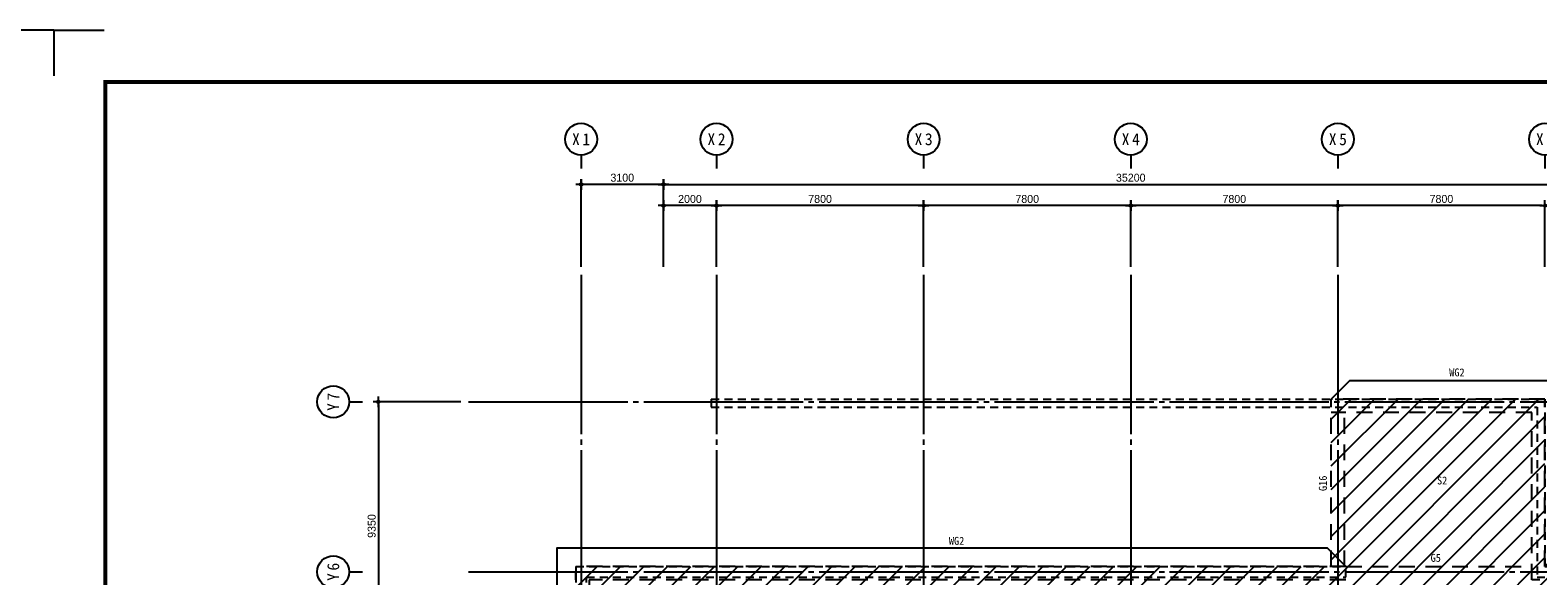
# Model space of a CAD drawing. Header units: millimetres. Extents: x 3445018 to 4174071, y -6064565 to -5122887.
# Tile 54 of 192: x 3836785 to 3893565, y -5728295 to -5707754. Entities that reach past the tile are written whole.
import ezdxf
from ezdxf.enums import TextEntityAlignment as Align

# ---------------------------------------------------------------- set-up
doc = ezdxf.new("R2010")
doc.units = ezdxf.units.MM
doc.header["$MEASUREMENT"] = 0
doc.linetypes.add('CEN', pattern=[66, 60, -2, 2, -2])
doc.linetypes.add('HID', pattern=[5, 3, -2])
doc.layers.get('0').update_dxf_attribs({"linetype": 'CONTINUOUS'})
doc.layers.get('DEFPOINTS').update_dxf_attribs({"linetype": 'CONTINUOUS'})
for name, color, linetype in [('3', 3, 'CONTINUOUS'), ('A_GE_FORM', 7, 'CONTINUOUS'), ('CEN', 13, 'CEN'), ('DI', 1, 'CONTINUOUS'), ('DIM', 7, 'CONTINUOUS'), ('HAT', 8, 'CONTINUOUS'), ('HI', 4, 'HID'), ('HI-G', 6, 'HID'), ('HI-WG', 6, 'HID'), ('SY', 1, 'CONTINUOUS'), ('TE1-G', 3, 'CONTINUOUS'), ('TE1-S', 5, 'CONTINUOUS')]:
    doc.layers.add(name, color=color, linetype=linetype)
doc.styles.add('GHS', font='txt')
doc.styles.add('HY울릉도 L', font='txt')
doc.styles.add('SDP-S', font='txt')
doc.styles.add('돋움체', font='txt')
doc.dimstyles.new('SMDI-3', dxfattribs={"dimtxt": 3, "dimasz": 1, "dimexe": 2, "dimexo": 3, "dimgap": 1, "dimtad": 1, "dimdsep": 46, "dimtxsty": 'HY울릉도 L', "dimblk": 'Z_DOT', "dimcen": 2.5, "dimdle": 1.5, "dimclrd": 1, "dimclre": 1, "dimclrt": 2, "dimadec": 0, "dimazin": 0, "dimtfac": 1, "dimtix": 1, "dimtmove": 2, "dimatfit": 3, "dimldrblk": 'Z_DOT', "dimfxl": 2, "dimtvp": 1, "dimtolj": 1, "dimtzin": 0, "dimarcsym": 0})

# ---------------------------------------------------------------- blocks, each defined once
blk = doc.blocks.new('B1F구초평면도')
at = {"layer": 'HI', "ltscale": 100}
for p, q in [((877833, -3319510), (877833, -3319110)), ((862033, -3331110), (862033, -3336610)), ((862233, -3331110), (862233, -3336610)), ((870883, -3331110), (870883, -3331200)), ((870883, -3331200), (871083, -3331200)), ((871083, -3331110), (871083, -3331200)), ((871473, -3331110), (871473, -3330810)), ((872493, -3331110), (872493, -3330810)), ((873283, -3331110), (873283, -3333210)), ((873483, -3331110), (873483, -3333210)), ((875173, -3331110), (875173, -3330810)), ((876193, -3331110), (876193, -3330810)), ((877083, -3331110), (877083, -3333210)), ((877283, -3331110), (877283, -3336610)), ((877773, -3330810), (877773, -3331110)), ((878543, -3330810), (878543, -3331110)), ((864633, -3331710), (864833, -3331710)), ((870883, -3332220), (870883, -3336610)), ((870883, -3332220), (871083, -3332220)), ((871083, -3332220), (871083, -3333210)), ((860533, -3333300), (860833, -3333300)), ((864833, -3333010), (864633, -3333010)), ((871083, -3333210), (873283, -3333210)), ((871083, -3333410), (871083, -3336610)), ((871083, -3333410), (874383, -3333410)), ((873483, -3333210), (874933, -3333210)), ((874383, -3333410), (874383, -3336610)), ((874583, -3333410), (874583, -3336610)), ((874583, -3333410), (874933, -3333410)), ((874933, -3333210), (874933, -3333410)), ((876433, -3333210), (877083, -3333210)), ((876433, -3333210), (876433, -3333410)), ((876433, -3333410), (877083, -3333410)), ((877083, -3333410), (877083, -3336610)), ((860533, -3334070), (860833, -3334070)), ((864633, -3334710), (864833, -3334710)), ((864833, -3336010), (864633, -3336010)), ((871573, -3336910), (871573, -3336610)), ((872343, -3336910), (872343, -3336610))]:
    blk.add_line(p, q, dxfattribs=at)
for points in [[(853933, -3312810), (885333, -3312810), (885333, -3319110)], [(853933, -3312810), (853933, -3313110)], [(853933, -3313110), (885033, -3313110), (885033, -3319510)], [(885333, -3319110), (890633, -3319110), (890633, -3348610), (848833, -3348610), (848833, -3319110), (877833, -3319110)], [(885033, -3319510), (890233, -3319510), (890233, -3348210), (849233, -3348210), (849233, -3319510), (877833, -3319510)], [(860533, -3333300), (860533, -3330810), (864833, -3330810), (864833, -3331710)], [(860833, -3333300), (860833, -3331110), (862033, -3331110)], [(862233, -3331110), (864633, -3331110), (864633, -3331710)], [(871573, -3336910), (868083, -3336910), (868083, -3330810), (871473, -3330810)], [(870883, -3336610), (868283, -3336610), (868283, -3331110), (870883, -3331110)], [(871083, -3331110), (871473, -3331110)], [(878543, -3330810), (878933, -3330810), (878933, -3336910), (872343, -3336910)], [(872493, -3330810), (875173, -3330810)], [(872493, -3331110), (873283, -3331110)], [(873483, -3331110), (875173, -3331110)], [(876193, -3330810), (877773, -3330810)], [(876193, -3331110), (877083, -3331110)], [(877283, -3331110), (877773, -3331110)], [(878543, -3331110), (878633, -3331110), (878633, -3336610), (877283, -3336610)], [(864633, -3333010), (864633, -3334710)], [(864833, -3333010), (864833, -3334710)], [(864833, -3336010), (864833, -3336910), (860533, -3336910), (860533, -3334070)], [(862033, -3336610), (860833, -3336610), (860833, -3334070)], [(864633, -3336010), (864633, -3336610), (862233, -3336610)], [(871573, -3336610), (871083, -3336610)], [(874383, -3336610), (872343, -3336610)], [(877083, -3336610), (874583, -3336610)]]:
    blk.add_lwpolyline(points, dxfattribs=at)
for points in [[(853833, -3324710), (854433, -3324710), (854433, -3323810), (853833, -3323810)], [(861633, -3324710), (862233, -3324710), (862233, -3323810), (861633, -3323810)], [(869433, -3324710), (870033, -3324710), (870033, -3323810), (869433, -3323810)], [(877233, -3324710), (877833, -3324710), (877833, -3323810), (877233, -3323810)], [(885033, -3324710), (885633, -3324710), (885633, -3323810), (885033, -3323810)], [(853733, -3330810), (853733, -3331310), (854433, -3331310), (854433, -3330810)], [(885733, -3330810), (885733, -3331310), (885033, -3331310), (885033, -3330810)], [(853733, -3336410), (853733, -3336910), (854433, -3336910), (854433, -3336410)], [(885733, -3336410), (885733, -3336910), (885033, -3336910), (885033, -3336410)], [(853833, -3343910), (854433, -3343910), (854433, -3343010), (853833, -3343010)], [(861633, -3343910), (862233, -3343910), (862233, -3343010), (861633, -3343010)], [(869433, -3343910), (870033, -3343910), (870033, -3343010), (869433, -3343010)], [(877233, -3343910), (877833, -3343910), (877833, -3343010), (877233, -3343010)], [(885033, -3343910), (885633, -3343910), (885633, -3343010), (885033, -3343010)]]:
    blk.add_lwpolyline(points, close=True, dxfattribs=at)
blk = doc.blocks.new('sheet _서영')
at = {"layer": 'A_GE_FORM'}
for p, q in [((-362689.99, -1058464.44), (-362689.99, -1058481.68)), ((-362689.99, -1058464.44), (-362689.99, -1058481.68)), ((-362689.99, -1058464.44), (-362670.99, -1058464.44)), ((-361848.99, -1058464.44), (-361867.99, -1058464.44)), ((-361848.99, -1058464.44), (-361848.99, -1058481.68))]:
    blk.add_line(p, q, dxfattribs=at)
at = {"layer": 'A_GE_FORM', "const_width": 1.5}
blk.add_lwpolyline([(-361868.49, -1059038.93), (-362670.49, -1059038.93), (-362670.49, -1058483.93), (-361868.49, -1058483.93)], close=True, dxfattribs=at)
blk = doc.blocks.new('Z_DOT')
at = {"layer": 'DIM', "color": 1, "ltscale": 3}
for p, q in [((-2, 0), (2, 0)), ((0, -2), (0, 2))]:
    blk.add_line(p, q, dxfattribs=at)
for radius in [0.5, 0.25]:
    blk.add_circle((0, 0), radius, dxfattribs=at)
blk = doc.blocks.new('*D336')
at = {"layer": 'DEFPOINTS', "color": 0, "ltscale": 3, "transparency": 16777216}
for p in [(3895834, -5713559), (3860634, -5716959), (3895834, -5716959)]:
    blk.add_point(p, dxfattribs=at)
at = {"layer": 'DIM', "color": 1, "lineweight": -2, "ltscale": 3, "transparency": 16777216}
for p, q in [((3860634, -5716659), (3860634, -5713359)), ((3860734, -5713559), (3895734, -5713559)), ((3895834, -5716659), (3895834, -5713359))]:
    blk.add_line(p, q, dxfattribs=at)
at = {"layer": 'DIM', "color": 1, "lineweight": -2, "ltscale": 3, "transparency": 16777216, "xscale": 100, "yscale": 100, "zscale": 100, "rotation": 180}
blk.add_blockref('Z_DOT', (3860634, -5713559), dxfattribs=at)
at = {"layer": 'DIM', "color": 1, "lineweight": -2, "ltscale": 3, "transparency": 16777216, "xscale": 100, "yscale": 100, "zscale": 100}
blk.add_blockref('Z_DOT', (3895834, -5713559), dxfattribs=at)
at = {"layer": 'DIM', "color": 2, "ltscale": 3, "transparency": 16777216, "insert": (3878234, -5713309), "char_height": 300, "attachment_point": 5, "style": 'SDP-S'}
blk.add_mtext('\\A1;35200', dxfattribs=at)
blk = doc.blocks.new('CCS111')
blk.add_line((0, 8), (0, 3))
blk.add_circle((0, 14), 6)
at = {"color": 3, "style": 'GHS'}
for tag, p in [('X', (-2.45, 14.02)), ('1', (1.44, 14.02))]:
    blk.add_attdef(tag, text='', height=4.5, dxfattribs=at).set_placement(p, align=Align.MIDDLE_CENTER)
blk = doc.blocks.new('*D338')
at = {"layer": 'DEFPOINTS', "color": 0, "ltscale": 3, "transparency": 16777216}
for p in [(3886034, -5714359), (3886034, -5716959), (3893834, -5716959)]:
    blk.add_point(p, dxfattribs=at)
at = {"layer": 'DIM', "color": 1, "lineweight": -2, "ltscale": 3, "transparency": 16777216}
for p, q in [((3886034, -5716659), (3886034, -5714159)), ((3893734, -5714359), (3886134, -5714359)), ((3893834, -5716659), (3893834, -5714159))]:
    blk.add_line(p, q, dxfattribs=at)
at = {"layer": 'DIM', "color": 1, "lineweight": -2, "ltscale": 3, "transparency": 16777216, "xscale": 100, "yscale": 100, "zscale": 100, "rotation": 180}
blk.add_blockref('Z_DOT', (3886034, -5714359), dxfattribs=at)
at = {"layer": 'DIM', "color": 1, "lineweight": -2, "ltscale": 3, "transparency": 16777216, "xscale": 100, "yscale": 100, "zscale": 100}
blk.add_blockref('Z_DOT', (3893834, -5714359), dxfattribs=at)
at = {"layer": 'DIM', "color": 2, "ltscale": 3, "transparency": 16777216, "insert": (3889934, -5714109), "char_height": 300, "attachment_point": 5, "style": 'SDP-S'}
blk.add_mtext('\\A1;7800', dxfattribs=at)
blk = doc.blocks.new('*D339')
at = {"layer": 'DEFPOINTS', "color": 0, "ltscale": 3, "transparency": 16777216}
for p in [(3878234, -5714359), (3878234, -5716959), (3886034, -5716959)]:
    blk.add_point(p, dxfattribs=at)
at = {"layer": 'DIM', "color": 1, "lineweight": -2, "ltscale": 3, "transparency": 16777216}
for p, q in [((3878234, -5716659), (3878234, -5714159)), ((3885934, -5714359), (3878334, -5714359)), ((3886034, -5716659), (3886034, -5714159))]:
    blk.add_line(p, q, dxfattribs=at)
at = {"layer": 'DIM', "color": 1, "lineweight": -2, "ltscale": 3, "transparency": 16777216, "xscale": 100, "yscale": 100, "zscale": 100, "rotation": 180}
blk.add_blockref('Z_DOT', (3878234, -5714359), dxfattribs=at)
at = {"layer": 'DIM', "color": 1, "lineweight": -2, "ltscale": 3, "transparency": 16777216, "xscale": 100, "yscale": 100, "zscale": 100}
blk.add_blockref('Z_DOT', (3886034, -5714359), dxfattribs=at)
at = {"layer": 'DIM', "color": 2, "ltscale": 3, "transparency": 16777216, "insert": (3882134, -5714109), "char_height": 300, "attachment_point": 5, "style": 'SDP-S'}
blk.add_mtext('\\A1;7800', dxfattribs=at)
blk = doc.blocks.new('*D340')
at = {"layer": 'DEFPOINTS', "color": 0, "ltscale": 3, "transparency": 16777216}
for p in [(3870434, -5714359), (3870434, -5716959), (3878234, -5716959)]:
    blk.add_point(p, dxfattribs=at)
at = {"layer": 'DIM', "color": 1, "lineweight": -2, "ltscale": 3, "transparency": 16777216}
for p, q in [((3870434, -5716659), (3870434, -5714159)), ((3878134, -5714359), (3870534, -5714359)), ((3878234, -5716659), (3878234, -5714159))]:
    blk.add_line(p, q, dxfattribs=at)
at = {"layer": 'DIM', "color": 1, "lineweight": -2, "ltscale": 3, "transparency": 16777216, "xscale": 100, "yscale": 100, "zscale": 100, "rotation": 180}
blk.add_blockref('Z_DOT', (3870434, -5714359), dxfattribs=at)
at = {"layer": 'DIM', "color": 1, "lineweight": -2, "ltscale": 3, "transparency": 16777216, "xscale": 100, "yscale": 100, "zscale": 100}
blk.add_blockref('Z_DOT', (3878234, -5714359), dxfattribs=at)
at = {"layer": 'DIM', "color": 2, "ltscale": 3, "transparency": 16777216, "insert": (3874334, -5714109), "char_height": 300, "attachment_point": 5, "style": 'SDP-S'}
blk.add_mtext('\\A1;7800', dxfattribs=at)
blk = doc.blocks.new('*D341')
at = {"layer": 'DEFPOINTS', "color": 0, "ltscale": 3, "transparency": 16777216}
for p in [(3862634, -5714359), (3862634, -5716959), (3870434, -5716959)]:
    blk.add_point(p, dxfattribs=at)
at = {"layer": 'DIM', "color": 1, "lineweight": -2, "ltscale": 3, "transparency": 16777216}
for p, q in [((3862634, -5716659), (3862634, -5714159)), ((3870334, -5714359), (3862734, -5714359)), ((3870434, -5716659), (3870434, -5714159))]:
    blk.add_line(p, q, dxfattribs=at)
at = {"layer": 'DIM', "color": 1, "lineweight": -2, "ltscale": 3, "transparency": 16777216, "xscale": 100, "yscale": 100, "zscale": 100, "rotation": 180}
blk.add_blockref('Z_DOT', (3862634, -5714359), dxfattribs=at)
at = {"layer": 'DIM', "color": 1, "lineweight": -2, "ltscale": 3, "transparency": 16777216, "xscale": 100, "yscale": 100, "zscale": 100}
blk.add_blockref('Z_DOT', (3870434, -5714359), dxfattribs=at)
at = {"layer": 'DIM', "color": 2, "ltscale": 3, "transparency": 16777216, "insert": (3866534, -5714109), "char_height": 300, "attachment_point": 5, "style": 'SDP-S'}
blk.add_mtext('\\A1;7800', dxfattribs=at)
blk = doc.blocks.new('*D342')
at = {"layer": 'DEFPOINTS', "color": 0, "ltscale": 3, "transparency": 16777216}
for p in [(3860634, -5714359), (3860634, -5716959), (3862634, -5716959)]:
    blk.add_point(p, dxfattribs=at)
at = {"layer": 'DIM', "color": 1, "lineweight": -2, "ltscale": 3, "transparency": 16777216}
for p, q in [((3860634, -5716659), (3860634, -5714159)), ((3862534, -5714359), (3860734, -5714359)), ((3862634, -5716659), (3862634, -5714159))]:
    blk.add_line(p, q, dxfattribs=at)
at = {"layer": 'DIM', "color": 1, "lineweight": -2, "ltscale": 3, "transparency": 16777216, "xscale": 100, "yscale": 100, "zscale": 100, "rotation": 180}
blk.add_blockref('Z_DOT', (3860634, -5714359), dxfattribs=at)
at = {"layer": 'DIM', "color": 1, "lineweight": -2, "ltscale": 3, "transparency": 16777216, "xscale": 100, "yscale": 100, "zscale": 100}
blk.add_blockref('Z_DOT', (3862634, -5714359), dxfattribs=at)
at = {"layer": 'DIM', "color": 2, "ltscale": 3, "transparency": 16777216, "insert": (3861634, -5714109), "char_height": 300, "attachment_point": 5, "style": 'SDP-S'}
blk.add_mtext('\\A1;2000', dxfattribs=at)
blk = doc.blocks.new('*D344')
at = {"layer": 'DEFPOINTS', "color": 0, "ltscale": 3, "transparency": 16777216}
for p in [(3853299, -5721745), (3849899, -5731095), (3853299, -5731095)]:
    blk.add_point(p, dxfattribs=at)
at = {"layer": 'DIM', "color": 1, "lineweight": -2, "ltscale": 3, "transparency": 16777216}
for p, q in [((3852999, -5721745), (3849699, -5721745)), ((3849899, -5721845), (3849899, -5730995)), ((3852999, -5731095), (3849699, -5731095))]:
    blk.add_line(p, q, dxfattribs=at)
at = {"layer": 'DIM', "color": 1, "lineweight": -2, "ltscale": 3, "transparency": 16777216, "xscale": 100, "yscale": 100, "zscale": 100}
for p, rotation in [((3849899, -5721745), 90), ((3849899, -5731095), 270)]:
    blk.add_blockref('Z_DOT', p, dxfattribs=dict(at, rotation=rotation))
at = {"layer": 'DIM', "color": 2, "ltscale": 3, "transparency": 16777216, "insert": (3849649, -5726420), "char_height": 300, "attachment_point": 5, "rotation": 90, "style": 'SDP-S'}
blk.add_mtext('\\A1;9350', dxfattribs=at)
blk = doc.blocks.new('*D351')
at = {"layer": 'DEFPOINTS', "color": 0, "ltscale": 3, "transparency": 16777216}
for p in [(3857534, -5713559), (3857534, -5716959), (3860634, -5716959)]:
    blk.add_point(p, dxfattribs=at)
at = {"layer": 'DIM', "color": 1, "lineweight": -2, "ltscale": 3, "transparency": 16777216}
for p, q in [((3857534, -5716659), (3857534, -5713359)), ((3860534, -5713559), (3857634, -5713559)), ((3860634, -5716659), (3860634, -5713359))]:
    blk.add_line(p, q, dxfattribs=at)
at = {"layer": 'DIM', "color": 1, "lineweight": -2, "ltscale": 3, "transparency": 16777216, "xscale": 100, "yscale": 100, "zscale": 100, "rotation": 180}
blk.add_blockref('Z_DOT', (3857534, -5713559), dxfattribs=at)
at = {"layer": 'DIM', "color": 1, "lineweight": -2, "ltscale": 3, "transparency": 16777216, "xscale": 100, "yscale": 100, "zscale": 100}
blk.add_blockref('Z_DOT', (3860634, -5713559), dxfattribs=at)
at = {"layer": 'DIM', "color": 2, "ltscale": 3, "transparency": 16777216, "insert": (3859084, -5713309), "char_height": 300, "attachment_point": 5, "style": 'SDP-S'}
blk.add_mtext('\\A1;3100', dxfattribs=at)

msp = doc.modelspace()

# ---------------------------------------------------------------- hatches: boundary and pattern name
at = {"layer": 'HAT', "ltscale": 200}
h = msp.add_hatch(dxfattribs=at)
h.set_pattern_fill('ANSI31', color=256, scale=5000)
h.set_pattern_definition([(45, (0, -151506.5), (-441.94174, 441.94174), [])])
h.paths.add_polyline_path([(3899134.289, -5727944.861), (3893834.289, -5727944.861), (3893834.289, -5721644.861), (3885784.289, -5721644.861), (3885784.289, -5727944.861), (3857334.289, -5727944.861), (3857334.289, -5757444.861), (3899134.289, -5757444.861)])
h.paths.add_polyline_path([(3862334.289, -5732644.861), (3894134.289, -5732644.861), (3894134.289, -5752744.861), (3862334.289, -5752744.861)], flags=16)

# ---------------------------------------------------------------- linework, layer by layer
at = {"layer": 'CEN', "ltscale": 100}
for p, q in [((3857534.289, -5716959.386), (3857534.289, -5761307.826)), ((3862634.289, -5716959.386), (3862634.289, -5761307.826)), ((3870434.289, -5716959.386), (3870434.289, -5761307.826)), ((3878234.289, -5716959.386), (3878234.289, -5761307.826)), ((3886034.289, -5716959.386), (3886034.289, -5732644.861)), ((3853298.874, -5721744.861), (3904157.54, -5721744.861)), ((3853298.874, -5728144.861), (3904157.54, -5728144.861))]:
    msp.add_line(p, q, dxfattribs=at)
at = {"layer": 'HI-G', "ltscale": 200}
for p, q in [((3885784.289, -5727944.861), (3885784.289, -5721644.861)), ((3886284.289, -5727944.861), (3886284.289, -5722144.861)), ((3886334.289, -5727944.861), (3893334.289, -5727944.861))]:
    msp.add_line(p, q, dxfattribs=at)
at = {"layer": 'HI-WG', "ltscale": 200}
for points in [[(3886334.289, -5727944.861), (3857334.289, -5727944.861), (3857334.289, -5757444.861), (3899134.289, -5757444.861), (3899134.289, -5727944.861), (3893834.289, -5727944.861), (3893834.289, -5721644.861), (3885784.289, -5721644.861)], [(3886334.289, -5728444.861), (3857834.289, -5728444.861), (3857834.289, -5756944.861), (3898634.289, -5756944.861), (3898634.289, -5728444.861), (3893334.289, -5728444.861), (3893334.289, -5722144.861), (3885784.289, -5722144.861)]]:
    msp.add_lwpolyline(points, dxfattribs=at)
at = {"layer": 'SY', "ltscale": 1000}
for points in [[(3885784.289, -5721644.861), (3886484.289, -5720944.861), (3894534.289, -5720944.861), (3894534.289, -5727244.861)], [(3893834.289, -5727944.861), (3894534.289, -5727244.861), (3899834.289, -5727244.861), (3899834.289, -5758144.861), (3856634.289, -5758144.861), (3856634.289, -5727244.861), (3885634.289, -5727244.861), (3886334.289, -5727944.861)]]:
    msp.add_lwpolyline(points, dxfattribs=at)

# ---------------------------------------------------------------- block references
at = {"layer": '3', "xscale": 100, "yscale": 100, "zscale": 100}
for p in [(40022570.4, 100138689.784), (40106670.4, 100138689.784)]:
    msp.add_blockref('sheet _서영', p, dxfattribs=at)
at = {"layer": 'DI'}
ref = msp.add_blockref('CCS111', (3857534.289, -5713259.386), dxfattribs=dict(at, xscale=100, yscale=100, zscale=100))
ref.add_attrib('1', '1', dxfattribs={"layer": '0', "color": 3, "height": 450, "style": '돋움체'}).set_placement((3857728.039, -5711858.591), align=Align.MIDDLE_CENTER)
ref.add_attrib('X', 'X', dxfattribs={"layer": '0', "color": 3, "height": 450, "style": '돋움체'}).set_placement((3857339.085, -5711857.594), align=Align.MIDDLE_CENTER)
ref = msp.add_blockref('CCS111', (3862634.289, -5713259.386), dxfattribs=dict(at, xscale=100, yscale=100, zscale=100))
ref.add_attrib('1', '2', dxfattribs={"layer": '0', "color": 3, "height": 450, "style": '돋움체'}).set_placement((3862828.039, -5711858.591), align=Align.MIDDLE_CENTER)
ref.add_attrib('X', 'X', dxfattribs={"layer": '0', "color": 3, "height": 450, "style": '돋움체'}).set_placement((3862439.085, -5711857.594), align=Align.MIDDLE_CENTER)
ref = msp.add_blockref('CCS111', (3870434.289, -5713259.386), dxfattribs=dict(at, xscale=100, yscale=100, zscale=100))
ref.add_attrib('1', '3', dxfattribs={"layer": '0', "color": 3, "height": 450, "style": '돋움체'}).set_placement((3870628.039, -5711858.591), align=Align.MIDDLE_CENTER)
ref.add_attrib('X', 'X', dxfattribs={"layer": '0', "color": 3, "height": 450, "style": '돋움체'}).set_placement((3870239.085, -5711857.594), align=Align.MIDDLE_CENTER)
ref = msp.add_blockref('CCS111', (3878234.289, -5713259.386), dxfattribs=dict(at, xscale=100, yscale=100, zscale=100))
ref.add_attrib('1', '4', dxfattribs={"layer": '0', "color": 3, "height": 450, "style": '돋움체'}).set_placement((3878428.039, -5711858.591), align=Align.MIDDLE_CENTER)
ref.add_attrib('X', 'X', dxfattribs={"layer": '0', "color": 3, "height": 450, "style": '돋움체'}).set_placement((3878039.085, -5711857.594), align=Align.MIDDLE_CENTER)
ref = msp.add_blockref('CCS111', (3886034.289, -5713259.386), dxfattribs=dict(at, xscale=100, yscale=100, zscale=100))
ref.add_attrib('1', '5', dxfattribs={"layer": '0', "color": 3, "height": 450, "style": '돋움체'}).set_placement((3886228.039, -5711858.591), align=Align.MIDDLE_CENTER)
ref.add_attrib('X', 'X', dxfattribs={"layer": '0', "color": 3, "height": 450, "style": '돋움체'}).set_placement((3885839.085, -5711857.594), align=Align.MIDDLE_CENTER)
ref = msp.add_blockref('CCS111', (3893834.289, -5713259.386), dxfattribs=dict(at, xscale=100, yscale=100, zscale=100))
ref.add_attrib('1', '6', dxfattribs={"layer": '0', "color": 3, "height": 450, "style": '돋움체'}).set_placement((3894028.039, -5711858.591), align=Align.MIDDLE_CENTER)
ref.add_attrib('X', 'X', dxfattribs={"layer": '0', "color": 3, "height": 450, "style": '돋움체'}).set_placement((3893639.085, -5711857.594), align=Align.MIDDLE_CENTER)
ref = msp.add_blockref('CCS111', (3849598.874, -5721744.861), dxfattribs=dict(at, xscale=100, yscale=100, zscale=100, rotation=90))
ref.add_attrib('1', '7', dxfattribs={"layer": '0', "color": 3, "height": 450, "rotation": 90, "style": '돋움체'}).set_placement((3848198.079, -5721551.112), align=Align.MIDDLE_CENTER)
ref.add_attrib('X', 'Y', dxfattribs={"layer": '0', "color": 3, "height": 450, "rotation": 90, "style": '돋움체'}).set_placement((3848197.083, -5721940.066), align=Align.MIDDLE_CENTER)
ref = msp.add_blockref('CCS111', (3849598.874, -5728144.861), dxfattribs=dict(at, xscale=100, yscale=100, zscale=100, rotation=90))
ref.add_attrib('1', '6', dxfattribs={"layer": '0', "color": 3, "height": 450, "rotation": 90, "style": '돋움체'}).set_placement((3848198.079, -5727951.112), align=Align.MIDDLE_CENTER)
ref.add_attrib('X', 'Y', dxfattribs={"layer": '0', "color": 3, "height": 450, "rotation": 90, "style": '돋움체'}).set_placement((3848197.083, -5728340.066), align=Align.MIDDLE_CENTER)
at = {"layer": 'HI'}
msp.add_blockref('B1F구초평면도', (3008501.67, -2408834.939), dxfattribs=at)

# ---------------------------------------------------------------- texts
at = {"layer": 'TE1-G', "style": '돋움체'}
for s, p in [('WG2', (3890227.529, -5720787.275)), ('WG2', (3871384.27, -5727127.534)), ('G5', (3889526.323, -5727767.506))]:
    msp.add_text(s, height=300, dxfattribs=at).set_placement(p)
msp.add_text('G16', height=300, rotation=90, dxfattribs=at).set_placement((3885619.072, -5725102.827))
at = {"layer": 'TE1-S', "style": '돋움체'}
msp.add_text('S2', height=300, dxfattribs=at).set_placement((3889767.715, -5724855.7))

# ---------------------------------------------------------------- dimensions: what is measured, and where the dimension line sits
at = {"layer": 'DIM', "ltscale": 3}
for base, p1, p2, picture, middle in [((3857534.289, -5713559.386), (3860634.289, -5716959.386), (3857534.289, -5716959.386), '*D351', (3859084.289, -5713309.182)), ((3895834.289, -5713559.386), (3860634.289, -5716959.386), (3895834.289, -5716959.386), '*D336', (3878234.289, -5713309.182)), ((3860634.289, -5714359.386), (3862634.289, -5716959.386), (3860634.289, -5716959.386), '*D342', (3861634.289, -5714109.182)), ((3862634.289, -5714359.386), (3870434.289, -5716959.386), (3862634.289, -5716959.386), '*D341', (3866534.289, -5714109.182)), ((3870434.289, -5714359.386), (3878234.289, -5716959.386), (3870434.289, -5716959.386), '*D340', (3874334.289, -5714109.182)), ((3878234.289, -5714359.386), (3886034.289, -5716959.386), (3878234.289, -5716959.386), '*D339', (3882134.289, -5714109.182)), ((3886034.289, -5714359.386), (3893834.289, -5716959.386), (3886034.289, -5716959.386), '*D338', (3889934.289, -5714109.182))]:
    dim = msp.add_linear_dim(base=base, p1=p1, p2=p2, dimstyle='SMDI-3', override={"dimscale": 100, "dimtxsty": 'SDP-S'}, dxfattribs=at)
    dim.commit()
    dim.dimension.update_dxf_attribs({"geometry": picture, "text_midpoint": middle})
dim = msp.add_linear_dim(base=(3849898.874, -5731094.861), p1=(3853298.874, -5721744.861), p2=(3853298.874, -5731094.861), angle=90, dimstyle='SMDI-3', override={"dimscale": 100, "dimtxsty": 'SDP-S'}, dxfattribs=at)
dim.commit()
dim.dimension.update_dxf_attribs({"geometry": '*D344', "text_midpoint": (3849648.67, -5726419.861)})

doc.saveas('drawing.dxf')
